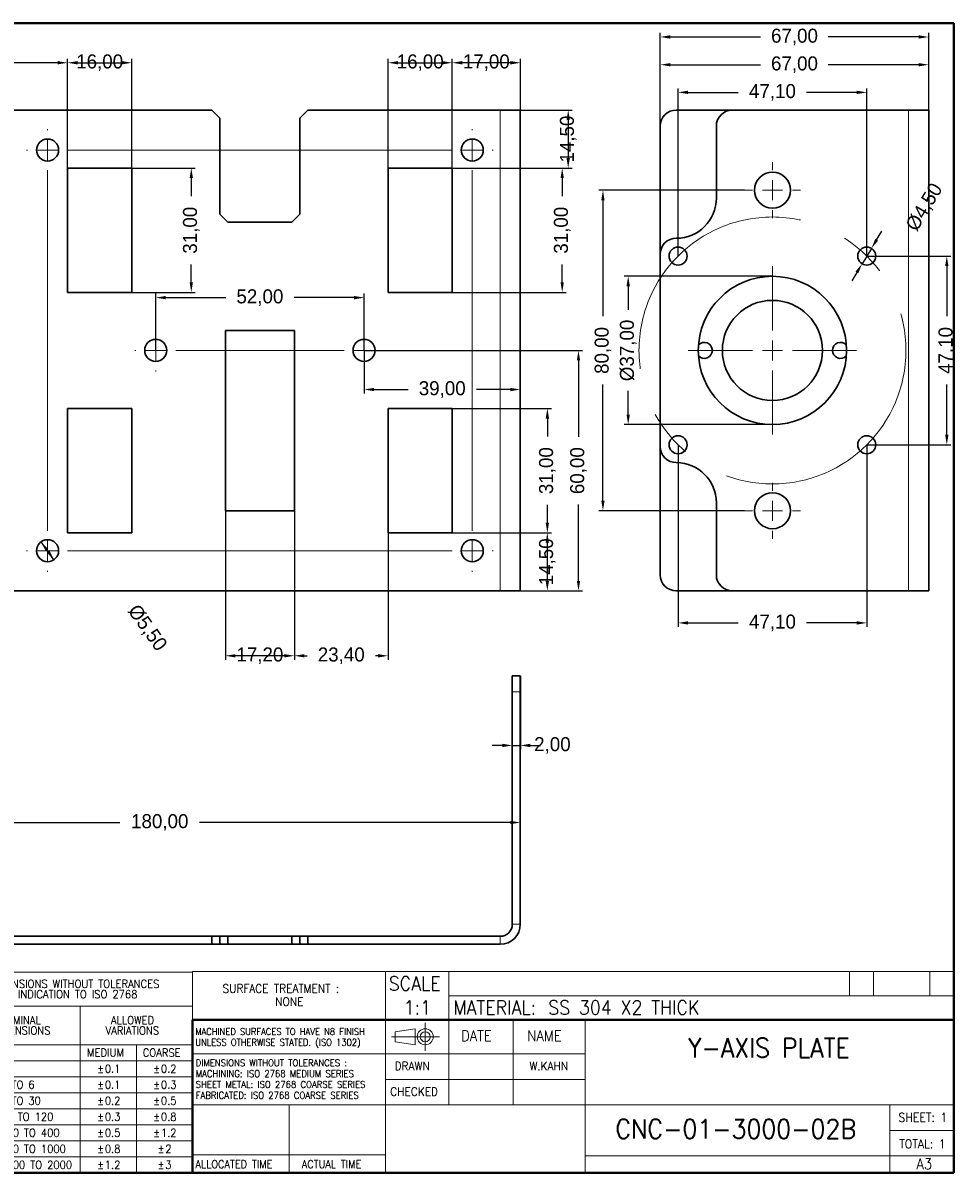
# Model space of a CAD drawing. Header units: millimetres. Extents: x 14 to 816, y 5 to 299.
# Tile 2 of 3: x 183 to 416, y 5 to 292. Entities that reach past the tile are written whole.
import ezdxf

# ---------------------------------------------------------------- set-up
doc = ezdxf.new("R2010")
doc.units = ezdxf.units.MM
doc.header["$PDSIZE"] = -1
doc.linetypes.add('CENTERX2', pattern=[100, 64, -12, 12, -12])
doc.layers.get('0').update_dxf_attribs({"true_color": 0xffffff})
doc.layers.get('Defpoints').update_dxf_attribs({"true_color": 0xffffff})
doc.styles.add('textstyle10', font='standard')
doc.styles.add('textstyle108', font='standard')
doc.styles.add('textstyle109', font='standard')
doc.styles.add('textstyle11', font='standard')
doc.styles.add('textstyle110', font='standard')
doc.styles.add('textstyle111', font='standard')
doc.styles.add('textstyle112', font='standard')
doc.styles.add('textstyle113', font='standard')
doc.styles.add('textstyle114', font='standard')
doc.styles.add('textstyle115', font='standard')
doc.styles.add('textstyle116', font='standard')
doc.styles.add('textstyle117', font='standard')
doc.styles.add('textstyle118', font='standard')
doc.styles.add('textstyle119', font='standard')
doc.styles.add('textstyle12', font='standard')
doc.styles.add('textstyle120', font='standard')
doc.styles.add('textstyle121', font='standard')
doc.styles.add('textstyle122', font='standard')
doc.styles.add('textstyle123', font='standard')
doc.styles.add('textstyle124', font='standard')
doc.styles.add('textstyle125', font='standard')
doc.styles.add('textstyle13', font='standard')
doc.styles.add('textstyle14', font='standard')
doc.styles.add('textstyle15', font='standard')
doc.styles.add('textstyle16', font='standard')
doc.styles.add('textstyle17', font='standard')
doc.styles.add('textstyle18', font='standard')
doc.styles.add('textstyle19', font='standard')
doc.styles.add('textstyle20', font='standard')
doc.styles.add('textstyle21', font='standard')
doc.styles.add('textstyle22', font='standard')
doc.styles.add('textstyle23', font='standard')
doc.styles.add('textstyle24', font='standard')
doc.styles.add('textstyle25', font='standard')
doc.styles.add('textstyle26', font='standard')
doc.styles.add('textstyle27', font='standard')
doc.styles.add('textstyle28', font='standard')
doc.styles.add('textstyle29', font='standard')
doc.styles.add('textstyle30', font='standard')
doc.styles.add('textstyle31', font='standard')
doc.styles.add('textstyle32', font='standard')
doc.styles.add('textstyle33', font='standard')
doc.styles.add('textstyle34', font='standard')
doc.styles.add('textstyle35', font='standard')
doc.styles.add('textstyle36', font='standard')
doc.styles.add('textstyle37', font='standard')
doc.styles.add('textstyle38', font='standard')
doc.styles.add('textstyle39', font='standard')
doc.styles.add('textstyle40', font='standard')
doc.styles.add('textstyle41', font='standard')
doc.styles.add('textstyle42', font='standard')
doc.styles.add('textstyle43', font='standard')
doc.styles.add('textstyle44', font='standard')
doc.styles.add('textstyle45', font='standard')
doc.styles.add('textstyle46', font='standard')
doc.styles.add('textstyle47', font='standard')
doc.styles.add('textstyle48', font='standard')
doc.styles.add('textstyle49', font='standard')
doc.styles.add('textstyle50', font='standard')
doc.styles.add('textstyle51', font='standard')
doc.styles.add('textstyle52', font='standard')
doc.styles.add('textstyle53', font='standard')
doc.styles.add('textstyle54', font='standard')
doc.styles.add('textstyle55', font='standard')
doc.styles.add('textstyle56', font='standard')
doc.styles.add('textstyle57', font='standard')
doc.styles.add('textstyle9', font='standard')
doc.dimstyles.new('QCADDimStyle', dxfattribs={"dimtxt": 3.5, "dimasz": 2.5, "dimexe": 1, "dimexo": 0, "dimgap": 1.524, "dimtad": 1, "dimtoh": 1, "dimdec": 4, "dimzin": 0, "dimdsep": 46, "dimtxsty": 'Standard', "dimcen": 0.09, "dimadec": 0, "dimazin": 0, "dimtfac": 1, "dimtdec": 4, "dimtofl": 0, "dimtmove": 0, "dimatfit": 3, "dimfxl": 1, "dimtolj": 1, "dimtzin": 0, "dimarcsym": 0})

# ---------------------------------------------------------------- blocks, each defined once
blk = doc.blocks.new('SW_NOTE_1')
at = {"color": 0, "linetype": 'Continuous', "lineweight": 0, "char_height": 1.7, "attachment_point": 1}
for s, insert, style in [('DIMENSIONS WITHOUT TOLERANCES :', (0, 2.19), 'textstyle9'), ('MACHINING: ISO 2768 MEDIUM SERIES', (0, -0.51), 'textstyle10'), ('SHEET METAL: ISO 2768 COARSE SERIES', (0, -3.21), 'textstyle11'), ('FABRICATED: ISO 2768 COARSE SERIES', (0, -5.91), 'textstyle12')]:
    blk.add_mtext(s, dxfattribs=dict(at, insert=insert, style=style))
blk = doc.blocks.new('SW_NOTE_2')
at = {"color": 0, "linetype": 'Continuous', "lineweight": 0, "char_height": 1.67, "attachment_point": 1}
for s, insert, style in [('MACHINED SURFACES TO HAVE N8 FINISH', (0, 2.15), 'textstyle13'), ('UNLESS OTHERWISE STATED. (ISO 1302)', (0, -0.52), 'textstyle14')]:
    blk.add_mtext(s, dxfattribs=dict(at, insert=insert, style=style))
blk = doc.blocks.new('SW_TABLEANNOTATION_0')
at = {"color": 0, "linetype": 'Continuous', "lineweight": 0}
for p, q in [((0, 0), (0, -50.13)), ((56, 0), (0, 0)), ((56, -50.13), (56, 0)), ((0, -8.5), (56, -8.5)), ((28, -8.5), (28, -50.13)), ((0, -18.12), (56, -18.12)), ((42, -18.12), (42, -50.13)), ((0, -22.13), (56, -22.13)), ((0, -26.13), (56, -26.13)), ((0, -30.13), (56, -30.13)), ((0, -34.12), (56, -34.12)), ((0, -38.13), (56, -38.13)), ((0, -42.13), (56, -42.13)), ((0, -46.13), (56, -46.13)), ((0, -50.13), (56, -50.13))]:
    blk.add_line(p, q, dxfattribs=at)
at = {"color": 0, "linetype": 'Continuous', "lineweight": 0, "char_height": 2, "attachment_point": 1}
for s, insert, style in [('DIMENSIONS WITHOUT TOLERANCES', (5.31, -1.92), 'textstyle15'), ('INDICATION TO ISO 2768', (12.42, -4.51), 'textstyle16'), ('NOMINAL', (7.74, -10.99), 'textstyle17'), ('ALLOWED', (35.64, -10.99), 'textstyle19'), ('DIMENSIONS', (6.01, -13.57), 'textstyle18'), ('VARIATIONS', (34.3, -13.57), 'textstyle20'), ('MEDIUM', (29.67, -19.09), 'textstyle21'), ('COARSE', (43.58, -19.09), 'textstyle22'), ('%%p', (32.2, -23.09), 'textstyle24'), ('%%p', (46.2, -23.09), 'textstyle26'), ('0.5 TO 3', (0.5, -23.09), 'textstyle23'), ('0.1', (34.11, -23.09), 'textstyle25'), ('0.2', (48.11, -23.09), 'textstyle27'), ('OVER 3 TO 6', (0.5, -27.09), 'textstyle28'), ('%%p', (32.2, -27.09), 'textstyle29'), ('0.1', (34.11, -27.09), 'textstyle30'), ('%%p', (46.2, -27.09), 'textstyle31'), ('0.3', (48.11, -27.09), 'textstyle32'), ('OVER 6 TO 30', (0.5, -31.09), 'textstyle33'), ('%%p', (32.2, -31.09), 'textstyle34'), ('0.2', (34.11, -31.09), 'textstyle35'), ('%%p', (46.2, -31.09), 'textstyle36'), ('0.5', (48.11, -31.09), 'textstyle37'), ('OVER 30 TO 120', (0.5, -35.09), 'textstyle38'), ('%%p', (32.2, -35.09), 'textstyle39'), ('0.3', (34.11, -35.09), 'textstyle40'), ('%%p', (46.2, -35.09), 'textstyle41'), ('0.8', (48.11, -35.09), 'textstyle42'), ('OVER 120 TO 400', (0.5, -39.09), 'textstyle43'), ('%%p', (32.2, -39.09), 'textstyle44'), ('0.5', (34.11, -39.09), 'textstyle45'), ('%%p', (46.2, -39.09), 'textstyle46'), ('1.2', (48.11, -39.09), 'textstyle47'), ('%%p', (32.2, -43.09), 'textstyle49'), ('%%p', (47.31, -43.09), 'textstyle51'), ('OVER 400 TO 1000', (0.5, -43.09), 'textstyle48'), ('0.8', (34.11, -43.09), 'textstyle50'), ('2', (49.21, -43.09), 'textstyle52'), ('OVER 1000 TO 2000', (0.5, -47.09), 'textstyle53'), ('%%p', (32.2, -47.09), 'textstyle54'), ('1.2', (34.11, -47.09), 'textstyle55'), ('%%p', (47.31, -47.09), 'textstyle56'), ('3', (49.21, -47.09), 'textstyle57')]:
    blk.add_mtext(s, dxfattribs=dict(at, insert=insert, style=style))
blk = doc.blocks.new('*D70')
at = {"color": 0, "linetype": 'Continuous', "lineweight": -2}
for p, q in [((273.82, 255.78), (273.82, 283.08)), ((276.32, 282.08), (287.32, 282.08)), ((289.82, 255.78), (289.82, 283.08))]:
    blk.add_line(p, q, dxfattribs=at)
at = {"color": 0}
for points in [[(276.32, 282.5), (276.32, 281.66), (273.82, 282.08)], [(287.32, 281.66), (287.32, 282.5), (289.82, 282.08)]]:
    blk.add_solid(points, dxfattribs=at)
at = {"layer": 'Defpoints', "color": 0}
for p in [(289.82, 282.08), (273.82, 255.78), (289.82, 255.78)]:
    blk.add_point(p, dxfattribs=at)
at = {"color": 0, "lineweight": 0, "insert": (281.82, 282.08), "char_height": 3.5, "attachment_point": 5}
blk.add_mtext('16,00', dxfattribs=at)
blk = doc.blocks.new('*D75')
at = {"color": 0, "linetype": 'Continuous', "lineweight": -2}
for p, q in [((289.82, 164.78), (314.56, 164.78)), ((313.56, 152.78), (313.56, 162.28)), ((306.82, 150.28), (314.56, 150.28))]:
    blk.add_line(p, q, dxfattribs=at)
at = {"color": 0}
for points in [[(313.98, 162.28), (313.14, 162.28), (313.56, 164.78)], [(313.14, 152.78), (313.98, 152.78), (313.56, 150.28)]]:
    blk.add_solid(points, dxfattribs=at)
at = {"layer": 'Defpoints', "color": 0}
for p in [(289.82, 164.78), (313.56, 164.78), (306.82, 150.28)]:
    blk.add_point(p, dxfattribs=at)
at = {"color": 0, "lineweight": 0, "insert": (313.56, 157.53), "char_height": 3.5, "attachment_point": 5, "rotation": 90}
blk.add_mtext('14,50', dxfattribs=at)
blk = doc.blocks.new('*D76')
at = {"color": 0, "linetype": 'Continuous', "lineweight": -2}
for p, q in [((289.82, 195.78), (314.56, 195.78)), ((313.56, 193.28), (313.56, 188.81)), ((313.56, 167.28), (313.56, 171.76)), ((289.82, 164.78), (314.56, 164.78))]:
    blk.add_line(p, q, dxfattribs=at)
at = {"color": 0}
for points in [[(313.98, 193.28), (313.14, 193.28), (313.56, 195.78)], [(313.14, 167.28), (313.98, 167.28), (313.56, 164.78)]]:
    blk.add_solid(points, dxfattribs=at)
at = {"layer": 'Defpoints', "color": 0}
for p in [(289.82, 195.78), (289.82, 164.78), (313.56, 164.78)]:
    blk.add_point(p, dxfattribs=at)
at = {"color": 0, "lineweight": 0, "insert": (313.56, 180.28), "char_height": 3.5, "attachment_point": 5, "rotation": 90}
blk.add_mtext('31,00', dxfattribs=at)
blk = doc.blocks.new('*D77')
at = {"color": 0, "linetype": 'Continuous', "lineweight": -2}
for p, q in [((306.82, 270.28), (319.77, 270.28)), ((318.77, 267.78), (318.77, 258.28)), ((289.82, 255.78), (319.77, 255.78))]:
    blk.add_line(p, q, dxfattribs=at)
at = {"color": 0}
for points in [[(319.18, 267.78), (318.35, 267.78), (318.77, 270.28)], [(318.35, 258.28), (319.18, 258.28), (318.77, 255.78)]]:
    blk.add_solid(points, dxfattribs=at)
at = {"layer": 'Defpoints', "color": 0}
for p in [(306.82, 270.28), (289.82, 255.78), (318.77, 255.78)]:
    blk.add_point(p, dxfattribs=at)
at = {"color": 0, "lineweight": 0, "insert": (318.77, 263.03), "char_height": 3.5, "attachment_point": 5, "rotation": 90}
blk.add_mtext('14,50', dxfattribs=at)
blk = doc.blocks.new('*D78')
at = {"color": 0, "linetype": 'Continuous', "lineweight": -2}
for p, q in [((289.82, 255.78), (318.27, 255.78)), ((317.27, 253.28), (317.27, 248.81)), ((317.27, 227.28), (317.27, 231.76)), ((289.82, 224.78), (318.27, 224.78))]:
    blk.add_line(p, q, dxfattribs=at)
at = {"color": 0}
for points in [[(317.68, 253.28), (316.85, 253.28), (317.27, 255.78)], [(316.85, 227.28), (317.68, 227.28), (317.27, 224.78)]]:
    blk.add_solid(points, dxfattribs=at)
at = {"layer": 'Defpoints', "color": 0}
for p in [(289.82, 255.78), (289.82, 224.78), (317.27, 224.78)]:
    blk.add_point(p, dxfattribs=at)
at = {"color": 0, "lineweight": 0, "insert": (317.27, 240.28), "char_height": 3.5, "attachment_point": 5, "rotation": 90}
blk.add_mtext('31,00', dxfattribs=at)
blk = doc.blocks.new('*D79')
at = {"color": 0, "linetype": 'Continuous', "lineweight": -2}
for p, q in [((193.82, 255.78), (193.82, 283.08)), ((196.32, 282.08), (207.32, 282.08)), ((209.82, 255.78), (209.82, 283.08))]:
    blk.add_line(p, q, dxfattribs=at)
at = {"color": 0}
for points in [[(196.32, 282.5), (196.32, 281.66), (193.82, 282.08)], [(207.32, 281.66), (207.32, 282.5), (209.82, 282.08)]]:
    blk.add_solid(points, dxfattribs=at)
at = {"layer": 'Defpoints', "color": 0}
for p in [(209.82, 282.08), (193.82, 255.78), (209.82, 255.78)]:
    blk.add_point(p, dxfattribs=at)
at = {"color": 0, "lineweight": 0, "insert": (201.82, 282.08), "char_height": 3.5, "attachment_point": 5}
blk.add_mtext('16,00', dxfattribs=at)
blk = doc.blocks.new('*D80')
at = {"color": 0, "linetype": 'Continuous', "lineweight": -2}
for p, q in [((126.82, 270.28), (126.82, 283.08)), ((129.32, 282.08), (151.87, 282.08)), ((191.32, 282.08), (168.76, 282.08)), ((193.82, 255.78), (193.82, 283.08))]:
    blk.add_line(p, q, dxfattribs=at)
at = {"color": 0}
for points in [[(129.32, 282.5), (129.32, 281.66), (126.82, 282.08)], [(191.32, 281.66), (191.32, 282.5), (193.82, 282.08)]]:
    blk.add_solid(points, dxfattribs=at)
at = {"layer": 'Defpoints', "color": 0}
for p in [(126.82, 282.08), (126.82, 270.28), (193.82, 255.78)]:
    blk.add_point(p, dxfattribs=at)
at = {"color": 0, "lineweight": 0, "insert": (160.32, 282.08), "char_height": 3.5, "attachment_point": 5}
blk.add_mtext('67,00', dxfattribs=at)
blk = doc.blocks.new('*D81')
at = {"color": 0, "linetype": 'Continuous', "lineweight": -2}
for p, q in [((289.82, 255.78), (289.82, 283.08)), ((304.32, 282.08), (292.32, 282.08)), ((306.82, 270.28), (306.82, 283.08))]:
    blk.add_line(p, q, dxfattribs=at)
at = {"color": 0}
for points in [[(292.32, 282.5), (292.32, 281.66), (289.82, 282.08)], [(304.32, 281.66), (304.32, 282.5), (306.82, 282.08)]]:
    blk.add_solid(points, dxfattribs=at)
at = {"layer": 'Defpoints', "color": 0}
for p in [(289.82, 282.08), (306.82, 270.28), (289.82, 255.78)]:
    blk.add_point(p, dxfattribs=at)
at = {"color": 0, "lineweight": 0, "insert": (298.32, 282.08), "char_height": 3.5, "attachment_point": 5}
blk.add_mtext('17,00', dxfattribs=at)
blk = doc.blocks.new('*D82')
at = {"color": 0, "linetype": 'Continuous', "lineweight": -2}
for p, q in [((233.22, 170.28), (233.22, 133.08)), ((250.42, 170.28), (250.42, 133.08)), ((247.92, 134.08), (235.72, 134.08))]:
    blk.add_line(p, q, dxfattribs=at)
at = {"color": 0}
for points in [[(235.72, 134.49), (235.72, 133.66), (233.22, 134.08)], [(247.92, 133.66), (247.92, 134.49), (250.42, 134.08)]]:
    blk.add_solid(points, dxfattribs=at)
at = {"layer": 'Defpoints', "color": 0}
for p in [(233.22, 170.28), (250.42, 170.28), (233.22, 134.08)]:
    blk.add_point(p, dxfattribs=at)
at = {"color": 0, "lineweight": 0, "insert": (241.82, 134.08), "char_height": 3.5, "attachment_point": 5}
blk.add_mtext('17,20', dxfattribs=at)
blk = doc.blocks.new('*D83')
at = {"color": 0, "linetype": 'Continuous', "lineweight": -2}
for p, q in [((250.42, 170.28), (250.42, 133.08)), ((273.82, 164.78), (273.82, 133.08)), ((252.92, 134.08), (253.59, 134.08)), ((271.32, 134.08), (270.64, 134.08))]:
    blk.add_line(p, q, dxfattribs=at)
at = {"color": 0}
for points in [[(252.92, 134.49), (252.92, 133.66), (250.42, 134.08)], [(271.32, 133.66), (271.32, 134.49), (273.82, 134.08)]]:
    blk.add_solid(points, dxfattribs=at)
at = {"layer": 'Defpoints', "color": 0}
for p in [(250.42, 170.28), (273.82, 164.78), (250.42, 134.08)]:
    blk.add_point(p, dxfattribs=at)
at = {"color": 0, "lineweight": 0, "insert": (262.12, 134.08), "char_height": 3.5, "attachment_point": 5}
blk.add_mtext('23,40', dxfattribs=at)
blk = doc.blocks.new('*D84')
at = {"color": 0, "linetype": 'Continuous', "lineweight": -2}
for p, q in [((215.82, 210.28), (215.82, 224.46)), ((267.82, 210.28), (267.82, 224.46)), ((218.32, 223.46), (233.29, 223.46)), ((265.32, 223.46), (250.34, 223.46))]:
    blk.add_line(p, q, dxfattribs=at)
at = {"color": 0}
for points in [[(218.32, 223.88), (218.32, 223.04), (215.82, 223.46)], [(265.32, 223.04), (265.32, 223.88), (267.82, 223.46)]]:
    blk.add_solid(points, dxfattribs=at)
at = {"layer": 'Defpoints', "color": 0}
for p in [(215.82, 223.46), (215.82, 210.28), (267.82, 210.28)]:
    blk.add_point(p, dxfattribs=at)
at = {"color": 0, "lineweight": 0, "insert": (241.82, 223.46), "char_height": 3.5, "attachment_point": 5}
blk.add_mtext('52,00', dxfattribs=at)
blk = doc.blocks.new('*D85')
at = {"color": 0, "linetype": 'Continuous', "lineweight": -2}
for p, q in [((267.82, 210.28), (267.82, 199.53)), ((306.82, 150.28), (306.82, 201.53)), ((270.32, 200.53), (278.79, 200.53)), ((304.32, 200.53), (295.84, 200.53))]:
    blk.add_line(p, q, dxfattribs=at)
at = {"color": 0}
for points in [[(270.32, 200.94), (270.32, 200.11), (267.82, 200.53)], [(304.32, 200.11), (304.32, 200.94), (306.82, 200.53)]]:
    blk.add_solid(points, dxfattribs=at)
at = {"layer": 'Defpoints', "color": 0}
for p in [(267.82, 210.28), (267.82, 200.53), (306.82, 150.28)]:
    blk.add_point(p, dxfattribs=at)
at = {"color": 0, "lineweight": 0, "insert": (287.32, 200.53), "char_height": 3.5, "attachment_point": 5}
blk.add_mtext('39,00', dxfattribs=at)
blk = doc.blocks.new('*D86')
at = {"color": 0, "linetype": 'Continuous', "lineweight": -2}
for p, q in [((190.42, 158.05), (187.21, 162.52)), ((188.67, 160.49), (188.96, 160.08))]:
    blk.add_line(p, q, dxfattribs=at)
at = {"color": 0}
for points in [[(189.01, 160.73), (188.33, 160.24), (187.21, 162.52)], [(188.62, 159.84), (189.3, 160.32), (190.42, 158.05)]]:
    blk.add_solid(points, dxfattribs=at)
at = {"layer": 'Defpoints', "color": 0}
for p in [(187.21, 162.52), (190.42, 158.05)]:
    blk.add_point(p, dxfattribs=at)
at = {"color": 0, "lineweight": 0, "insert": (213.58, 140.94), "char_height": 3.5, "attachment_point": 5, "rotation": 305.6692}
blk.add_mtext('%%c5,50', dxfattribs=at)
blk = doc.blocks.new('*D87')
at = {"color": 0, "linetype": 'Continuous', "lineweight": -2}
for p, q in [((267.82, 210.28), (322.33, 210.28)), ((321.33, 207.78), (321.33, 188.72)), ((321.33, 152.78), (321.33, 171.84)), ((306.82, 150.28), (322.33, 150.28))]:
    blk.add_line(p, q, dxfattribs=at)
at = {"color": 0}
for points in [[(321.74, 207.78), (320.91, 207.78), (321.33, 210.28)], [(320.91, 152.78), (321.74, 152.78), (321.33, 150.28)]]:
    blk.add_solid(points, dxfattribs=at)
at = {"layer": 'Defpoints', "color": 0}
for p in [(267.82, 210.28), (306.82, 150.28), (321.33, 150.28)]:
    blk.add_point(p, dxfattribs=at)
at = {"color": 0, "lineweight": 0, "insert": (321.33, 180.28), "char_height": 3.5, "attachment_point": 5, "rotation": 90}
blk.add_mtext('60,00', dxfattribs=at)
blk = doc.blocks.new('*D88')
at = {"color": 0, "linetype": 'Continuous', "lineweight": -2}
for p, q in [((209.82, 255.78), (225.69, 255.78)), ((224.69, 253.28), (224.69, 248.81)), ((224.69, 227.28), (224.69, 231.76)), ((209.82, 224.78), (225.69, 224.78))]:
    blk.add_line(p, q, dxfattribs=at)
at = {"color": 0}
for points in [[(225.11, 253.28), (224.28, 253.28), (224.69, 255.78)], [(224.28, 227.28), (225.11, 227.28), (224.69, 224.78)]]:
    blk.add_solid(points, dxfattribs=at)
at = {"layer": 'Defpoints', "color": 0}
for p in [(209.82, 255.78), (209.82, 224.78), (224.69, 224.78)]:
    blk.add_point(p, dxfattribs=at)
at = {"color": 0, "lineweight": 0, "insert": (224.69, 240.28), "char_height": 3.5, "attachment_point": 5, "rotation": 90}
blk.add_mtext('31,00', dxfattribs=at)
blk = doc.blocks.new('SW_CENTERMARKSYMBOL_0')
at = {"color": 0, "linetype": 'Continuous', "lineweight": 0}
for p, q in [((0, 5), (0, 5.25)), ((-5, 0), (-5.25, 0)), ((0, 0), (-2.5, 0)), ((0, 0), (0, 2.5)), ((0, 0), (0, -2.5)), ((0, 0), (2.5, 0)), ((5, 0), (5.25, 0)), ((0, -5), (0, -5.25))]:
    blk.add_line(p, q, dxfattribs=at)
blk = doc.blocks.new('SW_CENTERMARKSYMBOL_1')
at = {"color": 0, "linetype": 'Continuous', "lineweight": 0}
for p, q in [((0, 5), (0, 5.25)), ((-5, 0), (-5.25, 0)), ((0, 0), (-2.5, 0)), ((0, 0), (0, 2.5)), ((0, 0), (0, -2.5)), ((0, 0), (2.5, 0)), ((5, 0), (5.25, 0)), ((0, -5), (0, -5.25))]:
    blk.add_line(p, q, dxfattribs=at)
blk = doc.blocks.new('SW_CENTERMARKSYMBOL_2')
at = {"color": 0, "linetype": 'Continuous', "lineweight": 0}
for p, q in [((0, 5), (0, 5.25)), ((-5, 0), (-5.25, 0)), ((0, 0), (-2.5, 0)), ((0, 0), (0, 2.5)), ((0, 0), (0, -2.5)), ((0, 0), (2.5, 0)), ((5, 0), (5.25, 0)), ((0, -5), (0, -5.25))]:
    blk.add_line(p, q, dxfattribs=at)
blk = doc.blocks.new('SW_CENTERMARKSYMBOL_3')
at = {"color": 0, "linetype": 'Continuous', "lineweight": 0}
for p, q in [((0, 5), (0, 5.25)), ((-5, 0), (-5.25, 0)), ((0, 0), (-2.5, 0)), ((0, 0), (0, 2.5)), ((0, 0), (0, -2.5)), ((0, 0), (2.5, 0)), ((5, 0), (5.25, 0)), ((0, -95), (0, -5)), ((-27, -45), (-27, -44.75)), ((-27, -50), (-27, -47.5)), ((-32, -50), (-32.25, -50)), ((-27, -50), (-29.5, -50)), ((-27, -50), (-27, -52.5)), ((-27, -50), (-24.5, -50)), ((-22, -50), (-21.75, -50)), ((-27, -55), (-27, -55.25)), ((0, -100), (0, -97.5)), ((-5, -100), (-5.25, -100)), ((0, -100), (-2.5, -100)), ((0, -100), (0, -102.5)), ((0, -100), (2.5, -100)), ((5, -100), (5.25, -100)), ((0, -105), (0, -105.25))]:
    blk.add_line(p, q, dxfattribs=at)
blk = doc.blocks.new('SW_CENTERMARKSYMBOL_4')
at = {"color": 0, "linetype": 'Continuous', "lineweight": 0}
for p, q in [((0, 5), (0, 5.25)), ((106, 5), (106, 5.25)), ((-5, 0), (-5.25, 0)), ((0, 0), (-2.5, 0)), ((0, 0), (0, 2.5)), ((0, 0), (0, -2.5)), ((0, 0), (2.5, 0)), ((5, 0), (101, 0)), ((106, 0), (103.5, 0)), ((106, 0), (106, 2.5)), ((106, 0), (106, -2.5)), ((106, 0), (108.5, 0)), ((111, 0), (111.25, 0)), ((0, -95), (0, -5)), ((106, -95), (106, -5)), ((27, -45), (27, -44.75)), ((79, -45), (79, -44.75)), ((27, -50), (27, -47.5)), ((79, -50), (79, -47.5)), ((22, -50), (21.75, -50)), ((27, -50), (24.5, -50)), ((27, -50), (27, -52.5)), ((27, -50), (29.5, -50)), ((32, -50), (74, -50)), ((79, -50), (76.5, -50)), ((79, -50), (79, -52.5)), ((79, -50), (81.5, -50)), ((84, -50), (84.25, -50)), ((27, -55), (27, -55.25)), ((79, -55), (79, -55.25)), ((0, -100), (0, -97.5)), ((106, -100), (106, -97.5)), ((-5, -100), (-5.25, -100)), ((0, -100), (-2.5, -100)), ((0, -100), (0, -102.5)), ((0, -100), (2.5, -100)), ((5, -100), (101, -100)), ((106, -100), (103.5, -100)), ((106, -100), (106, -102.5)), ((106, -100), (108.5, -100)), ((111, -100), (111.25, -100)), ((0, -105), (0, -105.25)), ((106, -105), (106, -105.25))]:
    blk.add_line(p, q, dxfattribs=at)
blk = doc.blocks.new('*D89')
at = {"color": 0, "linetype": 'Continuous', "lineweight": -2}
for p, q in [((346.19, 233.83), (346.19, 275.69)), ((393.29, 233.83), (393.29, 275.69)), ((348.69, 274.69), (361.21, 274.69)), ((390.79, 274.69), (378.26, 274.69))]:
    blk.add_line(p, q, dxfattribs=at)
at = {"color": 0}
for points in [[(348.69, 275.1), (348.69, 274.27), (346.19, 274.69)], [(390.79, 274.27), (390.79, 275.1), (393.29, 274.69)]]:
    blk.add_solid(points, dxfattribs=at)
at = {"layer": 'Defpoints', "color": 0}
for p in [(393.29, 274.69), (346.19, 233.83), (393.29, 233.83)]:
    blk.add_point(p, dxfattribs=at)
at = {"color": 0, "lineweight": 0, "insert": (369.74, 274.69), "char_height": 3.5, "attachment_point": 5}
blk.add_mtext('47,10', dxfattribs=at)
blk = doc.blocks.new('*D90')
at = {"color": 0, "linetype": 'Continuous', "lineweight": -2}
for p, q in [((393.29, 233.83), (414.26, 233.83)), ((413.26, 231.33), (413.26, 218.81)), ((413.26, 189.23), (413.26, 201.76)), ((393.29, 186.73), (414.26, 186.73))]:
    blk.add_line(p, q, dxfattribs=at)
at = {"color": 0}
for points in [[(413.67, 231.33), (412.84, 231.33), (413.26, 233.83)], [(412.84, 189.23), (413.67, 189.23), (413.26, 186.73)]]:
    blk.add_solid(points, dxfattribs=at)
at = {"layer": 'Defpoints', "color": 0}
for p in [(393.29, 233.83), (393.29, 186.73), (413.26, 186.73)]:
    blk.add_point(p, dxfattribs=at)
at = {"color": 0, "lineweight": 0, "insert": (413.26, 210.28), "char_height": 3.5, "attachment_point": 5, "rotation": 90}
blk.add_mtext('47,10', dxfattribs=at)
blk = doc.blocks.new('*D91')
at = {"color": 0, "linetype": 'Continuous', "lineweight": -2}
for p, q in [((369.74, 228.78), (332.74, 228.78)), ((333.74, 226.28), (333.74, 220.39)), ((333.74, 194.28), (333.74, 200.18)), ((369.74, 191.78), (332.74, 191.78))]:
    blk.add_line(p, q, dxfattribs=at)
at = {"color": 0}
for points in [[(334.16, 226.28), (333.32, 226.28), (333.74, 228.78)], [(333.32, 194.28), (334.16, 194.28), (333.74, 191.78)]]:
    blk.add_solid(points, dxfattribs=at)
at = {"layer": 'Defpoints', "color": 0}
for p in [(369.74, 228.78), (333.74, 191.78), (369.74, 191.78)]:
    blk.add_point(p, dxfattribs=at)
at = {"color": 0, "lineweight": 0, "insert": (333.74, 210.28), "char_height": 3.5, "attachment_point": 5, "rotation": 90}
blk.add_mtext('%%c37,00', dxfattribs=at)
blk = doc.blocks.new('*D92')
at = {"color": 0, "linetype": 'Continuous', "lineweight": -2}
for p, q in [((362.74, 250.28), (326.44, 250.28)), ((327.44, 247.78), (327.44, 218.81)), ((327.44, 172.78), (327.44, 201.76)), ((362.74, 170.28), (326.44, 170.28))]:
    blk.add_line(p, q, dxfattribs=at)
at = {"color": 0}
for points in [[(327.85, 247.78), (327.02, 247.78), (327.44, 250.28)], [(327.02, 172.78), (327.85, 172.78), (327.44, 170.28)]]:
    blk.add_solid(points, dxfattribs=at)
at = {"layer": 'Defpoints', "color": 0}
for p in [(362.74, 250.28), (327.44, 170.28), (362.74, 170.28)]:
    blk.add_point(p, dxfattribs=at)
at = {"color": 0, "lineweight": 0, "insert": (327.44, 210.28), "char_height": 3.5, "attachment_point": 5, "rotation": 90}
blk.add_mtext('80,00', dxfattribs=at)
blk = doc.blocks.new('*D93')
at = {"color": 0, "linetype": 'Continuous', "lineweight": -2}
for p, q in [((395.75, 237.9), (397.04, 240.03)), ((394.45, 235.76), (392.12, 231.91)), ((390.83, 229.77), (389.53, 227.63))]:
    blk.add_line(p, q, dxfattribs=at)
at = {"color": 0}
for points in [[(395.39, 238.11), (396.11, 237.68), (394.45, 235.76)], [(391.18, 229.55), (390.47, 229.99), (392.12, 231.91)]]:
    blk.add_solid(points, dxfattribs=at)
at = {"layer": 'Defpoints', "color": 0}
for p in [(394.45, 235.76), (392.12, 231.91)]:
    blk.add_point(p, dxfattribs=at)
at = {"color": 0, "lineweight": 0, "insert": (407.8, 245.95), "char_height": 3.5, "attachment_point": 5, "rotation": 58.8043}
blk.add_mtext('%%c4,50', dxfattribs=at)
blk = doc.blocks.new('*D94')
at = {"color": 0, "linetype": 'Continuous', "lineweight": -2}
for p, q in [((341.74, 234.28), (341.74, 282.59)), ((344.24, 281.59), (366.8, 281.59)), ((406.24, 281.59), (383.68, 281.59)), ((408.74, 270.28), (408.74, 282.59))]:
    blk.add_line(p, q, dxfattribs=at)
at = {"color": 0}
for points in [[(344.24, 282), (344.24, 281.17), (341.74, 281.59)], [(406.24, 281.17), (406.24, 282), (408.74, 281.59)]]:
    blk.add_solid(points, dxfattribs=at)
at = {"layer": 'Defpoints', "color": 0}
for p in [(341.74, 281.59), (408.74, 270.28), (341.74, 234.28)]:
    blk.add_point(p, dxfattribs=at)
at = {"color": 0, "lineweight": 0, "insert": (375.24, 281.59), "char_height": 3.5, "attachment_point": 5}
blk.add_mtext('67,00', dxfattribs=at)
blk = doc.blocks.new('*D95')
at = {"color": 0, "linetype": 'Continuous', "lineweight": -2}
for p, q in [((341.74, 234.28), (341.74, 289.51)), ((344.24, 288.51), (366.8, 288.51)), ((406.24, 288.51), (383.68, 288.51)), ((408.74, 270.28), (408.74, 289.51))]:
    blk.add_line(p, q, dxfattribs=at)
at = {"color": 0}
for points in [[(344.24, 288.93), (344.24, 288.1), (341.74, 288.51)], [(406.24, 288.1), (406.24, 288.93), (408.74, 288.51)]]:
    blk.add_solid(points, dxfattribs=at)
at = {"layer": 'Defpoints', "color": 0}
for p in [(408.74, 288.51), (408.74, 270.28), (341.74, 234.28)]:
    blk.add_point(p, dxfattribs=at)
at = {"color": 0, "lineweight": 0, "insert": (375.24, 288.51), "char_height": 3.5, "attachment_point": 5}
blk.add_mtext('67,00', dxfattribs=at)
blk = doc.blocks.new('*D96')
at = {"color": 0, "linetype": 'Continuous', "lineweight": -2}
for p, q in [((346.19, 186.73), (346.19, 141.28)), ((393.29, 186.73), (393.29, 141.28)), ((348.69, 142.28), (361.21, 142.28)), ((390.79, 142.28), (378.26, 142.28))]:
    blk.add_line(p, q, dxfattribs=at)
at = {"color": 0}
for points in [[(348.69, 142.7), (348.69, 141.87), (346.19, 142.28)], [(390.79, 141.87), (390.79, 142.7), (393.29, 142.28)]]:
    blk.add_solid(points, dxfattribs=at)
at = {"layer": 'Defpoints', "color": 0}
for p in [(346.19, 186.73), (393.29, 186.73), (346.19, 142.28)]:
    blk.add_point(p, dxfattribs=at)
at = {"color": 0, "lineweight": 0, "insert": (369.74, 142.28), "char_height": 3.5, "attachment_point": 5}
blk.add_mtext('47,10', dxfattribs=at)
blk = doc.blocks.new('SW_CENTERMARKSYMBOL_5')
at = {"color": 0, "linetype": 'Continuous', "lineweight": 0}
for p, q in [((0, 5), (0, 7)), ((-5, 0), (-7, 0)), ((0, 0), (-2.5, 0)), ((0, 0), (0, 2.5)), ((0, 0), (0, -2.5)), ((0, 0), (2.5, 0)), ((5, 0), (7, 0)), ((0, -5), (0, -7))]:
    blk.add_line(p, q, dxfattribs=at)
blk = doc.blocks.new('SW_CENTERMARKSYMBOL_6')
at = {"color": 0, "linetype": 'Continuous', "lineweight": 0}
for p, q in [((0, 5), (0, 7)), ((-5, 0), (-7, 0)), ((0, 0), (-2.5, 0)), ((0, 0), (0, 2.5)), ((0, 0), (0, -2.5)), ((0, 0), (2.5, 0)), ((5, 0), (7, 0)), ((0, -5), (0, -7))]:
    blk.add_line(p, q, dxfattribs=at)
blk = doc.blocks.new('SW_CENTERMARKSYMBOL_7')
at = {"color": 0, "linetype": 'Continuous', "lineweight": 0}
for p, q in [((0, 5), (0, 21)), ((-5, 0), (-21, 0)), ((0, 0), (-2.5, 0)), ((0, 0), (0, 2.5)), ((0, 0), (0, -2.5)), ((0, 0), (2.5, 0)), ((5, 0), (21, 0)), ((0, -5), (0, -21))]:
    blk.add_line(p, q, dxfattribs=at)
blk = doc.blocks.new('*D106')
at = {"color": 0, "linetype": 'Continuous', "lineweight": -2}
for p, q in [((304.82, 129.08), (304.82, 110.7)), ((306.82, 129.08), (306.82, 110.7)), ((302.32, 111.7), (299.82, 111.7)), ((304.82, 111.7), (306.82, 111.7)), ((309.32, 111.7), (311.82, 111.7))]:
    blk.add_line(p, q, dxfattribs=at)
at = {"color": 0}
for points in [[(302.32, 111.28), (302.32, 112.12), (304.82, 111.7)], [(309.32, 112.12), (309.32, 111.28), (306.82, 111.7)]]:
    blk.add_solid(points, dxfattribs=at)
at = {"layer": 'Defpoints', "color": 0}
for p in [(304.82, 129.08), (306.82, 129.08), (306.82, 111.7)]:
    blk.add_point(p, dxfattribs=at)
at = {"color": 0, "lineweight": 0, "insert": (314.82, 111.7), "char_height": 3.5, "attachment_point": 5}
blk.add_mtext('2,00', dxfattribs=at)
blk = doc.blocks.new('*D107')
at = {"color": 0, "linetype": 'Continuous', "lineweight": -2}
for p, q in [((126.82, 67.08), (126.82, 93.48)), ((129.32, 92.48), (206.87, 92.48)), ((304.32, 92.48), (226.76, 92.48)), ((306.82, 67.08), (306.82, 93.48))]:
    blk.add_line(p, q, dxfattribs=at)
at = {"color": 0}
for points in [[(129.32, 92.89), (129.32, 92.06), (126.82, 92.48)], [(304.32, 92.06), (304.32, 92.89), (306.82, 92.48)]]:
    blk.add_solid(points, dxfattribs=at)
at = {"layer": 'Defpoints', "color": 0}
for p in [(306.82, 92.48), (126.82, 67.08), (306.82, 67.08)]:
    blk.add_point(p, dxfattribs=at)
at = {"color": 0, "lineweight": 0, "insert": (216.82, 92.48), "char_height": 3.5, "attachment_point": 5}
blk.add_mtext('180,00', dxfattribs=at)

msp = doc.modelspace()

# ---------------------------------------------------------------- linework, layer by layer
at = {"color": 7, "linetype": 'Continuous', "lineweight": 40, "true_color": 0xffffff}
for p, q in [((415, 292), (15, 292)), ((415, 5), (415, 292)), ((415, 43.25), (225, 43.25)), ((225, 43.25), (225, 5)), ((15, 5), (415, 5))]:
    msp.add_line(p, q, dxfattribs=at)
at = {"color": 7, "linetype": 'Continuous', "lineweight": 30, "true_color": 0xffffff}
for p, q in [((229.816, 270.283), (131.816, 270.283)), ((229.816, 270.283), (231.816, 268.283)), ((251.816, 268.283), (253.816, 270.283)), ((301.816, 270.283), (253.816, 270.283)), ((301.816, 270.283), (306.816, 270.283)), ((306.816, 270.283), (306.816, 150.283)), ((359.739, 270.283), (345.739, 270.283)), ((403.739, 270.283), (359.739, 270.283)), ((403.739, 270.283), (408.739, 270.283)), ((408.739, 150.283), (408.739, 270.283)), ((231.816, 244.283), (231.816, 268.283)), ((251.816, 268.283), (251.816, 244.283)), ((341.739, 266.283), (341.739, 234.283)), ((355.739, 248.283), (355.739, 266.283)), ((193.816, 255.783), (209.816, 255.783)), ((193.816, 224.783), (193.816, 255.783)), ((209.816, 255.783), (209.816, 224.783)), ((273.816, 255.783), (289.816, 255.783)), ((273.816, 224.783), (273.816, 255.783)), ((289.816, 255.783), (289.816, 224.783)), ((231.816, 244.283), (233.816, 242.283)), ((249.816, 242.283), (251.816, 244.283)), ((249.816, 242.283), (233.816, 242.283)), ((341.739, 234.283), (341.739, 186.283)), ((209.816, 224.783), (193.816, 224.783)), ((289.816, 224.783), (273.816, 224.783)), ((233.216, 215.283), (250.416, 215.283)), ((233.216, 170.283), (233.216, 215.283)), ((250.416, 215.283), (250.416, 170.283)), ((193.816, 195.783), (209.816, 195.783)), ((193.816, 164.783), (193.816, 195.783)), ((209.816, 195.783), (209.816, 164.783)), ((273.816, 195.783), (289.816, 195.783)), ((273.816, 164.783), (273.816, 195.783)), ((289.816, 195.783), (289.816, 164.783)), ((341.739, 186.283), (341.739, 154.283)), ((355.739, 154.283), (355.739, 172.283)), ((250.416, 170.283), (233.216, 170.283)), ((209.816, 164.783), (193.816, 164.783)), ((289.816, 164.783), (273.816, 164.783)), ((131.816, 150.283), (301.816, 150.283)), ((306.816, 150.283), (301.816, 150.283)), ((345.739, 150.283), (359.739, 150.283)), ((359.739, 150.283), (403.739, 150.283)), ((408.739, 150.283), (403.739, 150.283)), ((304.816, 129.076), (306.816, 129.076)), ((304.816, 125.076), (304.816, 129.076)), ((306.816, 129.076), (306.816, 125.076)), ((304.816, 67.076), (304.816, 125.076)), ((306.816, 67.076), (306.816, 125.076)), ((229.816, 64.076), (131.816, 64.076)), ((229.816, 62.076), (229.816, 64.076)), ((229.816, 64.076), (231.816, 64.076)), ((231.816, 62.076), (231.816, 64.076)), ((231.816, 64.076), (233.816, 64.076)), ((233.816, 62.076), (233.816, 64.076)), ((249.816, 64.076), (233.816, 64.076)), ((249.816, 62.076), (249.816, 64.076)), ((249.816, 64.076), (251.816, 64.076)), ((251.816, 62.076), (251.816, 64.076)), ((251.816, 64.076), (253.816, 64.076)), ((253.816, 62.076), (253.816, 64.076)), ((301.816, 64.076), (253.816, 64.076)), ((229.816, 62.076), (131.816, 62.076)), ((229.816, 62.076), (231.816, 62.076)), ((231.816, 62.076), (233.816, 62.076)), ((249.816, 62.076), (233.816, 62.076)), ((249.816, 62.076), (251.816, 62.076)), ((251.816, 62.076), (253.816, 62.076)), ((301.816, 62.076), (253.816, 62.076))]:
    msp.add_line(p, q, dxfattribs=at)
at = {"color": 8, "linetype": 'Continuous', "lineweight": 0, "true_color": 0x808080}
for p, q in [((301.816, 150.283), (301.816, 270.283)), ((403.739, 150.283), (403.739, 270.283)), ((306.816, 125.076), (304.816, 125.076)), ((304.816, 67.076), (306.816, 67.076)), ((301.816, 62.076), (301.816, 64.076))]:
    msp.add_line(p, q, dxfattribs=at)
at = {"color": 7, "linetype": 'Continuous', "lineweight": 0, "true_color": 0xffffff}
for p, q in [((273.2, 55.25), (225, 55.25)), ((225, 55.25), (225, 43.25)), ((273.2, 43.25), (273.2, 55.25)), ((273.2, 55.25), (322, 55.25)), ((289, 55.25), (289, 43.25)), ((322, 55.25), (415, 55.25)), ((389, 55.25), (389, 49.25)), ((395, 55.25), (395, 49.25)), ((409, 55.25), (409, 49.25)), ((289, 49.25), (415, 49.25)), ((225, 43.25), (225, 5)), ((273.2, 43.25), (273.2, 5)), ((289, 43.25), (289, 22)), ((305, 22), (305, 43.25)), ((323, 5), (323, 43.25)), ((275.58, 40.251), (280.58, 41.001)), ((275.58, 40.251), (275.58, 37.751)), ((280.58, 41.001), (280.58, 37.001)), ((275.58, 37.751), (280.58, 37.001)), ((273.2, 34.75), (225, 34.75)), ((323, 34.75), (273.2, 34.75)), ((323, 28.375), (273.2, 28.375)), ((273.2, 22), (225, 22)), ((249.1, 22), (249.1, 5)), ((323, 22), (273.2, 22)), ((415, 22), (323, 22)), ((399, 5), (399, 22)), ((399, 15.625), (415, 15.625)), ((225, 9.5), (273.2, 9.5)), ((415, 9.25), (323, 9.25))]:
    msp.add_line(p, q, dxfattribs=at)
at = {"color": 7, "linetype": 'CENTERX2', "lineweight": 0, "true_color": 0xffffff}
for p, q in [((283.08, 35.5), (283.08, 42.5)), ((274.655, 39), (286.664, 39))]:
    msp.add_line(p, q, dxfattribs=at)
at = {"color": 7, "linetype": 'Continuous', "lineweight": 30, "true_color": 0xffffff}
for centre, radius in [((188.816, 260.283), 2.75), ((294.816, 260.283), 2.75), ((369.739, 250.283), 4.5), ((346.189, 233.833), 2.25), ((393.289, 233.833), 2.25), ((369.739, 210.283), 18.5), ((369.739, 210.283), 12.5), ((215.816, 210.283), 2.75), ((267.816, 210.283), 2.75), ((346.189, 186.733), 2.25), ((393.289, 186.733), 2.25), ((369.739, 170.283), 4.5), ((188.816, 160.283), 2.75), ((294.816, 160.283), 2.75)]:
    msp.add_circle(centre, radius, dxfattribs=at)
at = {"color": 7, "linetype": 'CENTERX2', "lineweight": 0, "true_color": 0xffffff}
msp.add_circle((369.739, 210.283), 33.305, dxfattribs=at)
at = {"color": 7, "linetype": 'Continuous', "lineweight": 0, "true_color": 0xffffff}
for radius in [2, 1.25]:
    msp.add_circle((283.08, 39.001), radius, dxfattribs=at)
at = {"color": 7, "linetype": 'Continuous', "lineweight": 30, "true_color": 0xffffff}
for centre, radius, start, end in [((345.739, 266.283), 4, 90, 180), ((359.739, 266.283), 4, 90, 180), ((345.739, 248.283), 10, 270, 0), ((345.739, 234.283), 4, 90, 180), ((352.739, 210.283), 2, 223.59229, 136.40771), ((386.739, 210.283), 2, 43.59229, 180), ((386.739, 210.283), 2, 180, 316.40771), ((345.739, 186.283), 4, 180, 270), ((345.739, 172.283), 10, 0, 90), ((345.739, 154.283), 4, 180, 270), ((359.739, 154.283), 4, 180, 270), ((301.816, 67.076), 3, 270, 0), ((301.816, 67.076), 5, 270, 0)]:
    msp.add_arc(centre, radius, start, end, dxfattribs=at)

# ---------------------------------------------------------------- block references
at = {"color": 7, "linetype": 'Continuous', "lineweight": 0, "true_color": 0xffffff}
for name, p in [('SW_CENTERMARKSYMBOL_4', (188.816, 260.283)), ('SW_CENTERMARKSYMBOL_3', (294.816, 260.283)), ('SW_CENTERMARKSYMBOL_1', (294.816, 260.283)), ('SW_CENTERMARKSYMBOL_5', (369.739, 250.283)), ('SW_CENTERMARKSYMBOL_7', (369.739, 210.283)), ('SW_CENTERMARKSYMBOL_0', (267.816, 210.283)), ('SW_CENTERMARKSYMBOL_6', (369.739, 170.283)), ('SW_CENTERMARKSYMBOL_2', (294.816, 160.283)), ('SW_TABLEANNOTATION_0', (169, 55.125)), ('SW_NOTE_2', (225.694, 38.967)), ('SW_NOTE_1', (225.8, 31.151))]:
    msp.add_blockref(name, p, dxfattribs=at)

# ---------------------------------------------------------------- texts
for s, insert, char_height, attachment_point, style in [('SURFACE TREATMENT :', (232.49, 52.102), 2.11667, 1, 'textstyle125'), ('SCALE', (273.965, 54.021), 3.5, 1, 'textstyle112'), ('NONE', (249.163, 48.826), 2.1167, 2, 'textstyle122'), ('1:1', (281.125, 48.044), 3.5, 2, 'textstyle119'), ('MATERIAL:', (290.118, 48.056), 3.5, 1, 'textstyle124'), ('SS 304 X2 THICK', (313.784, 48.048), 3.5, 1, 'textstyle118'), ('DATE', (292.024, 40.568), 2.6458, 1, 'textstyle108'), ('NAME', (308.538, 40.546), 2.6458, 1, 'textstyle109'), ('Y-AXIS PLATE', (368.842, 38.613), 4.7625, 2, 'textstyle114'), ('DRAWN', (275.456, 32.779), 2.1167, 1, 'textstyle110'), ('W.KAHN', (313.914, 32.761), 2.1167, 2, 'textstyle117'), ('CHECKED', (274.363, 26.373), 2.1167, 1, 'textstyle111'), ('CNC-01-3000-02B', (360.571, 18.383), 4.7625, 2, 'textstyle113'), ('SHEET: 1', (407.28, 19.981), 2.2, 2, 'textstyle115'), ('TOTAL: 1', (407.198, 13.37), 2.2, 2, 'textstyle123'), ('A3', (407.62, 8.588), 2.6458, 2, 'textstyle116'), ('ALLOCATED TIME', (225.739, 8.178), 1.95, 1, 'textstyle120'), ('ACTUAL TIME', (252.275, 8.186), 1.95, 1, 'textstyle121')]:
    msp.add_mtext(s, dxfattribs=dict(at, insert=insert, char_height=char_height, attachment_point=attachment_point, style=style))

# ---------------------------------------------------------------- dimensions: what is measured, and where the dimension line sits
for base, p1, p2, picture, middle in [((408.739, 288.514), (341.739, 234.283), (408.739, 270.283), '*D95', (375.239, 288.514)), ((126.816, 282.08), (193.816, 255.783), (126.816, 270.283), '*D80', (160.316, 282.08)), ((209.816, 282.08), (193.816, 255.783), (209.816, 255.783), '*D79', (201.816, 282.08)), ((289.816, 282.08), (273.816, 255.783), (289.816, 255.783), '*D70', (281.816, 282.08)), ((289.816, 282.08), (306.816, 270.283), (289.816, 255.783), '*D81', (298.316, 282.08)), ((341.739, 281.586), (408.739, 270.283), (341.739, 234.283), '*D94', (375.239, 281.586)), ((393.289, 274.688), (346.189, 233.833), (393.289, 233.833), '*D89', (369.739, 274.688)), ((215.816, 223.461), (267.816, 210.283), (215.816, 210.283), '*D84', (241.816, 223.461)), ((267.816, 200.527), (306.816, 150.283), (267.816, 210.283), '*D85', (287.316, 200.527)), ((346.189, 142.283), (393.289, 186.733), (346.189, 186.733), '*D96', (369.739, 142.283)), ((233.216, 134.078), (250.416, 170.283), (233.216, 170.283), '*D82', (241.816, 134.078)), ((250.416, 134.078), (273.816, 164.783), (250.416, 170.283), '*D83', (262.116, 134.078)), ((306.816, 111.699), (304.816, 129.076), (306.816, 129.076), '*D106', (314.816, 111.699))]:
    dim = msp.add_linear_dim(base=base, p1=p1, p2=p2, dimstyle='QCADDimStyle', override={"dimtxt": 3.5, "dimasz": 2.5, "dimexe": 1, "dimexo": 0, "dimgap": 1.524, "dimtad": 1, "dimdec": 2, "dimdsep": 44, "dimcen": 2.5, "dimclrd": 0, "dimclre": 0, "dimclrt": 0, "dimadec": 4, "dimtdec": 3, "dimtofl": 1, "dimtmove": 2, "dimtolj": 0}, dxfattribs=at)
    dim.commit()
    dim.dimension.update_dxf_attribs({"geometry": picture, "text_midpoint": middle, "dimtype": 160})
for base, p1, p2, angle, picture, middle in [((318.768, 255.783), (306.816, 270.283), (289.816, 255.783), 90, '*D77', (318.768, 263.033)), ((224.694, 224.783), (209.816, 255.783), (209.816, 224.783), 90, '*D88', (224.694, 240.283)), ((317.268, 224.783), (289.816, 255.783), (289.816, 224.783), 90, '*D78', (317.268, 240.283)), ((327.438, 170.283), (362.739, 250.283), (362.739, 170.283), 90, '*D92', (327.438, 210.283)), ((413.258, 186.733), (393.289, 233.833), (393.289, 186.733), 90, '*D90', (413.258, 210.283)), ((321.327, 150.283), (267.816, 210.283), (306.816, 150.283), 90, '*D87', (321.327, 180.283)), ((313.561, 164.783), (289.816, 195.783), (289.816, 164.783), 90, '*D76', (313.561, 180.283)), ((313.561, 164.783), (306.816, 150.283), (289.816, 164.783), 90, '*D75', (313.561, 157.533)), ((306.816, 92.476), (126.816, 67.076), (306.816, 67.076), 0, '*D107', (216.816, 92.476))]:
    dim = msp.add_linear_dim(base=base, p1=p1, p2=p2, angle=angle, dimstyle='QCADDimStyle', override={"dimtxt": 3.5, "dimasz": 2.5, "dimexe": 1, "dimexo": 0, "dimgap": 1.524, "dimtad": 1, "dimdec": 2, "dimdsep": 44, "dimcen": 2.5, "dimclrd": 0, "dimclre": 0, "dimclrt": 0, "dimadec": 4, "dimtdec": 3, "dimtofl": 1, "dimtmove": 2, "dimtolj": 0}, dxfattribs=at)
    dim.commit()
    dim.dimension.update_dxf_attribs({"geometry": picture, "text_midpoint": middle, "dimtype": 160})
for p1, p2, picture, middle in [((394.454, 235.757), (392.123, 231.908), '*D93', (407.799, 245.949)), ((190.419, 158.049), (187.212, 162.517), '*D86', (213.584, 140.941))]:
    dim = msp.add_diameter_dim_2p(p1=p1, p2=p2, dimstyle='QCADDimStyle', override={"dimtxt": 3.5, "dimasz": 2.5, "dimexe": 1, "dimexo": 0, "dimgap": 1.524, "dimtad": 1, "dimdec": 2, "dimdsep": 44, "dimcen": 2.5, "dimclrd": 0, "dimclre": 0, "dimclrt": 0, "dimadec": 4, "dimtdec": 3, "dimtofl": 1, "dimtmove": 2, "dimtolj": 0}, dxfattribs=at)
    dim.commit()
    dim.dimension.update_dxf_attribs({"geometry": picture, "text_midpoint": middle, "dimtype": 163})
dim = msp.add_linear_dim(base=(333.739, 191.783), p1=(369.739, 228.783), p2=(369.739, 191.783), angle=90, text='%%c<>', dimstyle='QCADDimStyle', override={"dimtxt": 3.5, "dimasz": 2.5, "dimexe": 1, "dimexo": 0, "dimgap": 1.524, "dimtad": 1, "dimdec": 2, "dimdsep": 44, "dimcen": 2.5, "dimclrd": 0, "dimclre": 0, "dimclrt": 0, "dimadec": 4, "dimtdec": 3, "dimtofl": 1, "dimtmove": 2, "dimtolj": 0}, dxfattribs=at)
dim.commit()
dim.dimension.update_dxf_attribs({"geometry": '*D91', "text_midpoint": (333.739, 210.283), "dimtype": 160})

doc.saveas('drawing.dxf')
